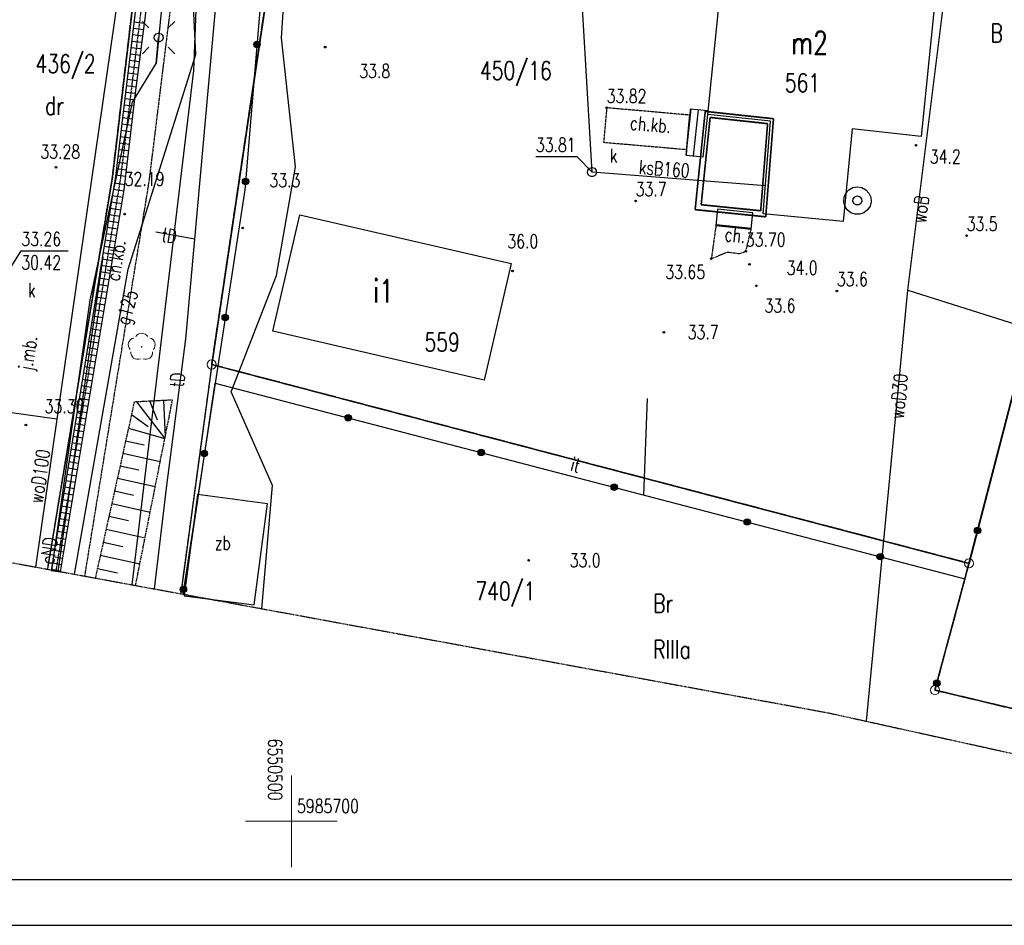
# Model space of a CAD drawing. Header units: inches. Extents: x 6268 to 12323, y 5221 to 42059.
# Tile 2 of 98: x 7020 to 8095, y 5242 to 6230. Entities that reach past the tile are written whole.
import ezdxf
from ezdxf.enums import TextEntityAlignment as Align

# ---------------------------------------------------------------- set-up
doc = ezdxf.new("R2010")
doc.units = ezdxf.units.IN
doc.header["$MEASUREMENT"] = 0
for name, pattern in [('1', [0]), ('2', [1.5, 1, -0.5]), ('423', [2, 1.5, -0.5]), ('424', [1.5, 1, -0.5]), ('9', [1.75, 1.25, -0.5]), ('901', [0])]:
    doc.linetypes.add(name, pattern=pattern)
for name, color, linetype in [('000_Inne__niezydentyfikowane_', 7, 'Continuous'), ('202-punkt_graniczny', 7, 'Continuous'), ('209-oznaczenie_konturu_klasyfik', 7, 'Continuous'), ('210-oznaczenie_konturu_uzytku_g', 7, 'Continuous'), ('211-numer_dzialki_ewidencyjnej', 7, 'Continuous'), ('218-kontur_uzytku_gruntowego', 7, 'Continuous'), ('219-dzialka_ewidencyjna', 7, 'Continuous'), ('312-budynek_ewidencyjny', 7, 'Continuous'), ('312-oznaczenie_budynku_ewidency', 7, 'Continuous'), ('352-schody', 7, 'Continuous'), ('chodnik', 7, 'Continuous'), ('chodnik-Atr17', 7, 'Continuous'), ('CP_LINENORM', 253, 'Continuous'), ('drzewo_lisciaste', 7, 'Continuous'), ('inny_obiekt_zagospodarowania_te', 7, 'Continuous'), ('jezdnia', 7, 'Continuous'), ('jezdnia-Atr17', 7, 'Continuous'), ('kraweznik', 7, 'Continuous'), ('latarnia', 7, 'Continuous'), ('odwodnienie_liniowe', 7, 'Continuous'), ('ogrodzenie_trwale', 7, 'Continuous'), ('pikieta_naturalna', 7, 'Continuous'), ('pikieta_naturalna-Atr2', 7, 'Continuous'), ('pikieta_sztuczna', 7, 'Continuous'), ('pikieta_sztuczna-Atr2', 7, 'Continuous'), ('przewod_elektroenergetyczny_pod', 7, 'Continuous'), ('przewod_gazowy', 7, 'Continuous'), ('przewod_gazowy-Atr1', 7, 'Continuous'), ('przewod_kanalizacyjny', 7, 'Continuous'), ('przewod_kanalizacyjny-Atr1', 7, 'Continuous'), ('przewod_telekomunikacyjny_podzi', 7, 'Continuous'), ('przewod_wodociagowy', 7, 'Continuous'), ('przewod_wodociagowy-Atr1', 7, 'Continuous'), ('rzedna-Atr2', 7, 'Continuous'), ('rzedna-Atr3', 7, 'Continuous'), ('skarpa_nieumocniona', 7, 'Continuous'), ('studnia_zwykla', 7, 'Continuous'), ('taras', 7, 'Continuous'), ('wlaz_do_komory_lub_kanalu_-_okr', 7, 'Continuous'), ('Zakres', 7, 'Continuous'), ('zbiornik_lub_silos', 7, 'Continuous'), ('zbiornik_lub_silos-Atr17', 7, 'Continuous')]:
    doc.layers.add(name, color=color, linetype=linetype)
doc.layers.add('opisy', color=7, linetype='Continuous', lineweight=20)
doc.styles.add('STYL_ARIAL', font='simplex', dxfattribs={"width": 0.75, "oblique": 0.1})

# ---------------------------------------------------------------- blocks, each defined once
blk = doc.blocks.new('202')
at = {"color": 0, "linetype": 'Continuous', "lineweight": 0}
blk.add_circle((0, 0), 0.25, dxfattribs=at)
blk = doc.blocks.new('US22')
at = {"color": 7}
blk.add_polyline3d([(0, 0.25, 0), (0.1352, 0.2103, 0), (0.2274, 0.1039, 0), (0.2475, -0.0356, 0), (0.1889, -0.1637, 0), (0.0704, -0.2399, 0), (-0.0704, -0.2399, 0), (-0.1889, -0.1637, 0), (-0.2475, -0.0356, 0), (-0.2274, 0.1039, 0), (-0.1352, 0.2103, 0), (0, 0.25, 0)], dxfattribs=at)
blk = doc.blocks.new('SM01')
at = {"color": 7}
for points in [[(-0.53, 0.531, 0), (-0.883, 0.884, 0)], [(0.531, 0.531, 0), (0.884, 0.884, 0)], [(0, 0.25, 0), (0.1352, 0.2103, 0), (0.2274, 0.1039, 0), (0.2475, -0.0356, 0), (0.1889, -0.1637, 0), (0.0704, -0.2399, 0), (-0.0704, -0.2399, 0), (-0.1889, -0.1637, 0), (-0.2475, -0.0356, 0), (-0.2274, 0.1039, 0), (-0.1352, 0.2103, 0), (0, 0.25, 0)], [(-0.53, -0.53, 0), (-0.883, -0.883, 0)], [(0.531, -0.53, 0), (0.884, -0.883, 0)]]:
    blk.add_polyline3d(points, dxfattribs=at)
blk = doc.blocks.new('US13')
at = {"color": 7}
for points in [[(0, 0.75, 0), (0.2435, 0.7094, 0), (0.4607, 0.5919, 0), (0.6279, 0.4102, 0), (0.7271, 0.1841, 0), (0.7474, -0.0619, 0), (0.6868, -0.3013, 0), (0.5518, -0.508, 0), (0.357, -0.6596, 0), (0.1234, -0.7398, 0), (-0.1234, -0.7398, 0), (-0.357, -0.6596, 0), (-0.5518, -0.508, 0), (-0.6868, -0.3013, 0), (-0.7474, -0.0619, 0), (-0.7271, 0.1841, 0), (-0.6279, 0.4102, 0), (-0.4607, 0.5919, 0), (-0.2435, 0.7094, 0), (0, 0.75, 0)], [(0, 0.25, 0), (0.1352, 0.2103, 0), (0.2274, 0.1039, 0), (0.2475, -0.0356, 0), (0.1889, -0.1637, 0), (0.0704, -0.2399, 0), (-0.0704, -0.2399, 0), (-0.1889, -0.1637, 0), (-0.2475, -0.0356, 0), (-0.2274, 0.1039, 0), (-0.1352, 0.2103, 0), (0, 0.25, 0)]]:
    blk.add_polyline3d(points, dxfattribs=at)
blk = doc.blocks.new('PW01')
at = {"color": 7}
blk.add_polyline3d([(0.045, 0, 0), (0.0318, -0.0318, 0), (0, -0.045, 0), (-0.0318, -0.0318, 0), (-0.045, 0, 0), (-0.0318, 0.0318, 0), (0, 0.045, 0), (0.0318, 0.0318, 0), (0.045, 0, 0)], dxfattribs=at)
blk = doc.blocks.new('922')
at = {"linetype": 'Continuous', "lineweight": 0}
h = blk.add_hatch(color=0, dxfattribs=at)
edge = h.paths.add_edge_path()
edge.add_arc((0, 0), 0.045, 0, 360)
at = {"color": 0, "linetype": 'Continuous', "lineweight": 0}
for centre, start, end in [((0, 0.375), 30.147, 149.853), ((-0.357, 0.116), 102.147, 221.853), ((0.357, 0.116), 318.147, 77.853), ((-0.22, -0.303), 174.147, 293.853), ((0.22, -0.303), 246.147, 5.853)]:
    blk.add_arc(centre, 0.375, start, end, dxfattribs=at)

msp = doc.modelspace()

# ---------------------------------------------------------------- linework, layer by layer
at = {"linetype": 'Continuous'}
msp.add_line((6468.073, 5291.604), (12118.073, 5291.604), dxfattribs=at)
at = {"layer": '000_Inne__niezydentyfikowane_', "color": 7}
for points in [[(7162.219, 5813.182, 0), (7170.419, 5792.982, 0)], [(7177.019, 5813.982, 0), (7179.019, 5774.782, 0)], [(7147.619, 5812.582, 0), (7178.619, 5772.782, 0)], [(7142.219, 5798.982, 0), (7160.419, 5785.782, 0)], [(7139.019, 5783.982, 0), (7178.619, 5772.782, 0)], [(7135.819, 5770.182, 0), (7156.219, 5765.782, 0)], [(7132.819, 5756.582, 0), (7173.619, 5747.582, 0)], [(7129.819, 5742.982, 0), (7150.419, 5738.382, 0)], [(7126.819, 5729.382, 0), (7168.219, 5720.182, 0)], [(7123.819, 5715.582, 0), (7144.619, 5710.982, 0)], [(7120.819, 5701.782, 0), (7162.619, 5692.382, 0)], [(7117.619, 5687.782, 0), (7138.819, 5683.182, 0)], [(7114.619, 5673.782, 0), (7157.019, 5664.382, 0)], [(7111.419, 5659.582, 0), (7132.819, 5654.982, 0)], [(7108.219, 5645.382, 0), (7151.419, 5635.782, 0)], [(7105.019, 5630.982, 0), (7126.819, 5626.182, 0)]]:
    msp.add_polyline3d(points, dxfattribs=at)
at = {"layer": '218-kontur_uzytku_gruntowego', "color": 3, "linetype": '2'}
for points in [[(8245.219, 6364.382, 0), (8056.219, 5636.382, 0)], [(8056.219, 5636.382, 0), (8245.219, 6364.382, 0)], [(7291.219, 6265.982, 0), (7229.819, 5853.382, 0)], [(7229.819, 5853.382, 0), (7291.219, 6265.982, 0)], [(7229.819, 5853.382, 0), (7195.911, 5603.294, 0)], [(7943.819, 5665.982, 0), (7229.819, 5853.382, 0)], [(7229.819, 5853.382, 0), (7943.819, 5665.982, 0)], [(8056.219, 5636.382, 0), (7943.819, 5665.982, 0)], [(7943.819, 5665.982, 0), (8056.219, 5636.382, 0)], [(8056.219, 5636.382, 0), (8019.019, 5498.182, 0)], [(8019.019, 5498.182, 0), (8056.219, 5636.382, 0)], [(8019.019, 5498.182, 0), (8215.419, 5451.382, 0)], [(8215.419, 5451.382, 0), (8019.019, 5498.182, 0)]]:
    msp.add_polyline3d(points, dxfattribs=at)
at = {"layer": '219-dzialka_ewidencyjna', "color": 7}
for points in [[(8245.219, 6364.382, 0), (8056.219, 5636.382, 0)], [(7291.219, 6265.982, 0), (7229.819, 5853.382, 0)], [(7229.819, 5853.382, 0), (7195.941, 5603.288, 0)], [(7229.819, 5853.382, 0), (8056.219, 5636.382, 0)], [(8019.019, 5498.182, 0), (8056.219, 5636.382, 0)], [(8215.419, 5451.382, 0), (8019.019, 5498.182, 0)]]:
    msp.add_polyline3d(points, dxfattribs=at)
at = {"layer": '312-budynek_ewidencyjny', "color": 7}
for points in [[(7771.019, 6126.182, 0), (7790.419, 6315.582, 0)], [(8023.419, 6292.782, 0), (8004.019, 6101.982, 0)], [(7839.619, 6118.782, 0), (7771.019, 6126.182, 0)], [(7831.619, 6017.782, 0), (7839.619, 6118.782, 0)], [(7928.819, 6110.582, 0), (7918.819, 6009.182, 0)], [(8004.019, 6101.982, 0), (7928.819, 6110.582, 0)], [(7918.819, 6009.182, 0), (7831.619, 6017.782, 0)], [(7296.619, 5889.582, 0), (7325.819, 6016.582, 0)], [(7325.819, 6016.582, 0), (7556.419, 5963.382, 0)], [(7556.419, 5963.382, 0), (7527.219, 5836.382, 0)], [(7527.219, 5836.382, 0), (7296.619, 5889.582, 0)]]:
    msp.add_polyline3d(points, dxfattribs=at)
at = {"layer": '352-schody', "color": 7}
for points in [[(7747.619, 6081.782, 0), (7752.819, 6131.982, 0)], [(7747.619, 6081.782, 0), (7752.819, 6131.982, 0)], [(7751.419, 6125.382, 0), (7748.019, 6087.982, 0)], [(7751.419, 6125.382, 0), (7748.019, 6087.982, 0)], [(7751.819, 6131.982, 0), (7751.419, 6125.382, 0)], [(7751.819, 6131.982, 0), (7751.419, 6125.382, 0)], [(7771.419, 6130.182, 0), (7751.819, 6131.982, 0)], [(7771.419, 6130.182, 0), (7751.819, 6131.982, 0)], [(7755.419, 6080.982, 0), (7760.819, 6131.182, 0)], [(7755.419, 6080.982, 0), (7760.819, 6131.182, 0)], [(7763.419, 6079.982, 0), (7768.819, 6130.382, 0)], [(7763.419, 6079.982, 0), (7768.819, 6130.382, 0)], [(7766.219, 6079.782, 0), (7771.019, 6126.182, 0)], [(7766.219, 6079.782, 0), (7771.019, 6126.182, 0)], [(7748.019, 6087.982, 0), (7747.419, 6081.782, 0)], [(7748.019, 6087.982, 0), (7747.419, 6081.782, 0)], [(7747.419, 6081.782, 0), (7766.219, 6079.782, 0)], [(7747.419, 6081.782, 0), (7766.219, 6079.782, 0)], [(7818.619, 6000.982, 0), (7820.419, 6018.982, 0), (7781.819, 6022.782, 0), (7780.019, 6004.982, 0), (7818.619, 6000.982, 0)], [(7818.619, 6000.982, 0), (7820.419, 6018.982, 0), (7781.819, 6022.782, 0), (7780.019, 6004.982, 0), (7818.619, 6000.982, 0)], [(7780.119, 6006.062, 0), (7818.719, 6001.922, 0)]]:
    msp.add_polyline3d(points, dxfattribs=at)
at = {"layer": 'chodnik', "color": 7, "linetype": '423'}
for points in [[(7165.019, 6535.382, 0), (7156.019, 6268.782, 0), (7130.219, 6056.582, 0), (7059.691, 5628.334, 0)], [(7153.903, 6005.884, 0), (7161.619, 6053.182, 0), (7187.619, 6263.782, 0), (7194.619, 6536.582, 0), (7165.019, 6535.382, 0)], [(7748.019, 6087.982, 0), (7751.419, 6125.382, 0), (7660.819, 6133.382, 0), (7657.419, 6095.782, 0), (7748.019, 6087.982, 0)], [(7091.357, 5622.514, 0), (7153.903, 6005.884, 0)], [(7818.619, 6000.982, 0), (7780.019, 6004.982, 0), (7775.019, 5968.982, 0), (7792.819, 5975.982, 0), (7805.819, 5974.382, 0), (7812.619, 5976.782, 0), (7818.619, 6000.982, 0)]]:
    msp.add_polyline3d(points, dxfattribs=at)
at = {"layer": 'CP_LINENORM', "linetype": 'Continuous'}
msp.add_line((6268.073, 5241.604), (12168.073, 5241.604), dxfattribs=at)
at = {"layer": 'inny_obiekt_zagospodarowania_te', "color": 7, "linetype": '1'}
msp.add_polyline3d([(7199.383, 5602.656, 0), (7233.619, 5833.182, 0), (8051.619, 5619.582, 0), (8245.219, 6364.382, 0)], dxfattribs=at)
at = {"layer": 'jezdnia', "color": 7, "linetype": '424'}
for points in [[(7121.419, 6057.982, 0), (7146.219, 6267.982, 0)], [(7050.749, 5629.978, 0), (7121.419, 6057.982, 0)]]:
    msp.add_polyline3d(points, dxfattribs=at)
at = {"layer": 'kraweznik', "color": 7}
msp.add_polyline3d([(7153.219, 6533.182, 0), (7146.219, 6267.982, 0), (7121.419, 6057.982, 0), (7050.749, 5629.978, 0)], dxfattribs=at)
at = {"layer": 'latarnia', "color": 7}
msp.add_polyline3d([(7174.619, 6238.182, 0), (7169.019, 6181.782, 0)], dxfattribs=at)
at = {"layer": 'odwodnienie_liniowe', "color": 7}
for points in [[(7158.337, 6535.008, 0), (7149.833, 6268.79, 0), (7124.689, 6058.402, 0), (7054.437, 5628.756, 0), (7064.791, 5627.276, 0), (7134.303, 6043.76, 0), (7146.135, 6146.402, 0), (7161.665, 6265.314, 0), (7169.059, 6535.304, 0), (7158.337, 6535.008, 0)], [(7144.849, 6227.086, 0), (7156.491, 6225.696, 0)], [(7143.187, 6213.186, 0), (7154.677, 6211.812, 0)], [(7144.019, 6220.136, 0), (7155.585, 6218.754, 0)], [(7142.357, 6206.236, 0), (7153.771, 6204.872, 0)], [(7140.695, 6192.334, 0), (7151.959, 6190.988, 0)], [(7141.527, 6199.284, 0), (7152.865, 6197.93, 0)], [(7139.035, 6178.432, 0), (7150.145, 6177.106, 0)], [(7139.865, 6185.384, 0), (7151.051, 6184.046, 0)], [(7138.203, 6171.482, 0), (7149.239, 6170.164, 0)], [(7136.543, 6157.582, 0), (7147.425, 6156.28, 0)], [(7137.373, 6164.532, 0), (7148.333, 6163.222, 0)], [(7135.713, 6150.63, 0), (7146.519, 6149.34, 0)], [(7134.051, 6136.73, 0), (7144.871, 6135.436, 0)], [(7134.881, 6143.68, 0), (7145.673, 6142.39, 0)], [(7133.221, 6129.78, 0), (7144.069, 6128.482, 0)], [(7131.559, 6115.878, 0), (7142.467, 6114.574, 0)], [(7132.389, 6122.828, 0), (7143.269, 6121.528, 0)], [(7130.729, 6108.928, 0), (7141.665, 6107.62, 0)], [(7129.067, 6095.026, 0), (7140.061, 6093.712, 0)], [(7129.897, 6101.978, 0), (7140.863, 6100.666, 0)], [(7128.237, 6088.076, 0), (7139.261, 6086.758, 0)], [(7126.575, 6074.174, 0), (7137.657, 6072.85, 0)], [(7127.405, 6081.126, 0), (7138.459, 6079.804, 0)], [(7124.913, 6060.274, 0), (7136.053, 6058.942, 0)], [(7125.745, 6067.224, 0), (7136.855, 6065.896, 0)], [(7123.561, 6051.496, 0), (7134.979, 6049.628, 0)], [(7122.431, 6044.586, 0), (7134.123, 6042.676, 0)], [(7120.171, 6030.77, 0), (7131.817, 6028.866, 0)], [(7121.301, 6037.678, 0), (7132.969, 6035.77, 0)], [(7119.043, 6023.862, 0), (7130.665, 6021.962, 0)], [(7116.783, 6010.046, 0), (7128.361, 6008.152, 0)], [(7117.913, 6016.954, 0), (7129.513, 6015.058, 0)], [(7114.523, 5996.23, 0), (7126.055, 5994.344, 0)], [(7115.653, 6003.138, 0), (7127.207, 6001.248, 0)], [(7113.395, 5989.32, 0), (7124.903, 5987.438, 0)], [(7111.135, 5975.504, 0), (7122.599, 5973.63, 0)], [(7112.265, 5982.412, 0), (7123.751, 5980.534, 0)], [(7062.163, 5627.502, 0), (7111.211, 5970.848, 0)], [(7110.005, 5968.596, 0), (7121.447, 5966.726, 0)], [(7107.747, 5954.78, 0), (7119.141, 5952.916, 0)], [(7108.877, 5961.688, 0), (7120.293, 5959.82, 0)], [(7106.617, 5947.872, 0), (7117.989, 5946.012, 0)], [(7104.357, 5934.054, 0), (7115.685, 5932.202, 0)], [(7105.487, 5940.962, 0), (7116.837, 5939.108, 0)], [(7103.229, 5927.146, 0), (7114.531, 5925.298, 0)], [(7100.969, 5913.33, 0), (7112.227, 5911.49, 0)], [(7102.099, 5920.238, 0), (7113.379, 5918.394, 0)], [(7098.709, 5899.514, 0), (7109.923, 5897.68, 0)], [(7099.839, 5906.422, 0), (7111.075, 5904.584, 0)], [(7097.581, 5892.606, 0), (7108.769, 5890.776, 0)], [(7095.321, 5878.788, 0), (7106.465, 5876.966, 0)], [(7096.451, 5885.696, 0), (7107.617, 5883.872, 0)], [(7094.191, 5871.88, 0), (7105.313, 5870.062, 0)], [(7091.933, 5858.064, 0), (7103.007, 5856.252, 0)], [(7093.061, 5864.972, 0), (7104.161, 5863.158, 0)], [(7090.803, 5851.156, 0), (7101.855, 5849.348, 0)], [(7088.543, 5837.34, 0), (7099.551, 5835.54, 0)], [(7089.673, 5844.248, 0), (7100.703, 5842.444, 0)], [(7087.415, 5830.43, 0), (7098.399, 5828.634, 0)], [(7085.155, 5816.614, 0), (7096.093, 5814.826, 0)], [(7086.285, 5823.522, 0), (7097.245, 5821.73, 0)], [(7082.895, 5802.798, 0), (7093.789, 5801.016, 0)], [(7084.025, 5809.706, 0), (7094.941, 5807.922, 0)], [(7081.767, 5795.89, 0), (7092.637, 5794.112, 0)], [(7079.507, 5782.074, 0), (7090.331, 5780.304, 0)], [(7080.637, 5788.982, 0), (7091.483, 5787.208, 0)], [(7078.377, 5775.164, 0), (7089.179, 5773.398, 0)], [(7076.119, 5761.348, 0), (7086.875, 5759.59, 0)], [(7077.247, 5768.256, 0), (7088.027, 5766.494, 0)], [(7074.989, 5754.44, 0), (7085.721, 5752.684, 0)], [(7072.729, 5740.624, 0), (7083.417, 5738.876, 0)], [(7073.859, 5747.532, 0), (7084.569, 5745.78, 0)], [(7071.599, 5733.716, 0), (7082.265, 5731.972, 0)], [(7069.341, 5719.898, 0), (7079.959, 5718.162, 0)], [(7070.471, 5726.806, 0), (7081.113, 5725.066, 0)], [(7067.081, 5706.082, 0), (7077.655, 5704.354, 0)], [(7068.211, 5712.99, 0), (7078.807, 5711.258, 0)], [(7065.953, 5699.174, 0), (7076.503, 5697.448, 0)], [(7063.693, 5685.358, 0), (7074.199, 5683.64, 0)], [(7064.823, 5692.266, 0), (7075.351, 5690.544, 0)], [(7062.563, 5678.45, 0), (7073.045, 5676.736, 0)], [(7060.305, 5664.632, 0), (7070.741, 5662.926, 0)], [(7061.433, 5671.54, 0), (7071.893, 5669.83, 0)], [(7059.175, 5657.724, 0), (7069.589, 5656.022, 0)], [(7056.915, 5643.908, 0), (7067.283, 5642.212, 0)], [(7058.045, 5650.816, 0), (7068.437, 5649.118, 0)], [(7055.785, 5637, 0), (7066.131, 5635.308, 0)], [(7054.657, 5630.092, 0), (7064.979, 5628.404, 0)]]:
    msp.add_polyline3d(points, dxfattribs=at)
at = {"layer": 'ogrodzenie_trwale', "color": 7, "linetype": '901'}
for points in [[(7304.219, 6501.382, 0), (7266.019, 6043.982, 0), (7198.143, 5602.884, 0)], [(7233.619, 5833.182, 0), (8051.619, 5619.582, 0), (8056.219, 5636.382, 0), (8244.619, 6364.582, 0), (8244.819, 6374.582, 0)], [(7701.419, 5710.982, 0), (7705.219, 5816.182, 0)], [(8731.219, 5386.982, 0), (8663.419, 5344.982, 0), (8215.419, 5451.382, 0), (8019.019, 5498.182, 0), (8051.619, 5619.582, 0)]]:
    msp.add_polyline3d(points, dxfattribs=at)
at = {"layer": 'ogrodzenie_trwale', "color": 7}
for centre, radius in [((7279.251, 6202.422), 3.5), ((7279.251, 6202.422), 3.15), ((7279.251, 6202.422), 2.8), ((7279.251, 6202.422), 2.45), ((7279.251, 6202.422), 2.1), ((7279.251, 6202.422), 1.75), ((7279.251, 6202.422), 1.4), ((7279.251, 6202.422), 1.05), ((7279.251, 6202.422), 0.7), ((7266.767, 6052.944), 3.5), ((7266.767, 6052.944), 3.15), ((7266.767, 6052.944), 2.8), ((7266.767, 6052.944), 2.45), ((7266.767, 6052.944), 2.1), ((7266.767, 6052.944), 1.75), ((7266.767, 6052.944), 1.4), ((7266.767, 6052.944), 1.05), ((7266.767, 6052.944), 0.7), ((7244.573, 5904.614), 3.5), ((7244.573, 5904.614), 3.15), ((7244.573, 5904.614), 2.8), ((7244.573, 5904.614), 2.45), ((7244.573, 5904.614), 2.1), ((7244.573, 5904.614), 1.75), ((7244.573, 5904.614), 1.4), ((7244.573, 5904.614), 1.05), ((7244.573, 5904.614), 0.7), ((7378.753, 5795.284), 3.5), ((7378.753, 5795.284), 3.15), ((7378.753, 5795.284), 2.8), ((7378.753, 5795.284), 2.45), ((7378.753, 5795.284), 2.1), ((7378.753, 5795.284), 1.75), ((7378.753, 5795.284), 1.4), ((7378.753, 5795.284), 1.05), ((7378.753, 5795.284), 0.7), ((7221.759, 5756.36), 3.5), ((7221.759, 5756.36), 3.15), ((7221.759, 5756.36), 2.8), ((7523.887, 5757.386), 3.5), ((7523.887, 5757.386), 3.15), ((7523.887, 5757.386), 2.8), ((7523.887, 5757.386), 2.45), ((7523.887, 5757.386), 2.1), ((7523.887, 5757.386), 1.75), ((7221.759, 5756.36), 2.45), ((7221.759, 5756.36), 2.1), ((7221.759, 5756.36), 1.75), ((7221.759, 5756.36), 1.4), ((7221.759, 5756.36), 1.05), ((7221.759, 5756.36), 0.7), ((7523.887, 5757.386), 1.4), ((7523.887, 5757.386), 1.05), ((7523.887, 5757.386), 0.7), ((7669.019, 5719.488), 3.5), ((7669.019, 5719.488), 3.15), ((7669.019, 5719.488), 2.8), ((7669.019, 5719.488), 2.45), ((7669.019, 5719.488), 2.1), ((7669.019, 5719.488), 1.75), ((7669.019, 5719.488), 1.4), ((7669.019, 5719.488), 1.05), ((7669.019, 5719.488), 0.7), ((7814.153, 5681.59), 3.5), ((7814.153, 5681.59), 3.15), ((7814.153, 5681.59), 2.8), ((7814.153, 5681.59), 2.45), ((7814.153, 5681.59), 2.1), ((7814.153, 5681.59), 1.75), ((7814.153, 5681.59), 1.4), ((7814.153, 5681.59), 1.05), ((7814.153, 5681.59), 0.7), ((8065.525, 5672.352), 3.5), ((8065.525, 5672.352), 3.15), ((8065.525, 5672.352), 2.8), ((8065.525, 5672.352), 2.45), ((8065.525, 5672.352), 2.1), ((8065.525, 5672.352), 1.75), ((8065.525, 5672.352), 1.4), ((8065.525, 5672.352), 1.05), ((8065.525, 5672.352), 0.7), ((7959.287, 5643.692), 3.5), ((7959.287, 5643.692), 3.15), ((7959.287, 5643.692), 2.8), ((7959.287, 5643.692), 2.45), ((7959.287, 5643.692), 2.1), ((7959.287, 5643.692), 1.75), ((7959.287, 5643.692), 1.4), ((7959.287, 5643.692), 1.05), ((7959.287, 5643.692), 0.7), ((7198.947, 5608.104), 3.5), ((7198.947, 5608.104), 3.15), ((7198.947, 5608.104), 2.8), ((7198.947, 5608.104), 2.45), ((7198.947, 5608.104), 2.1), ((7198.947, 5608.104), 1.75), ((7198.947, 5608.104), 1.4), ((7198.947, 5608.104), 1.05), ((7198.947, 5608.104), 0.7), ((8021.063, 5505.796), 3.5), ((8021.063, 5505.796), 3.15), ((8021.063, 5505.796), 2.8), ((8021.063, 5505.796), 2.45), ((8021.063, 5505.796), 2.1), ((8021.063, 5505.796), 1.75), ((8021.063, 5505.796), 1.4), ((8021.063, 5505.796), 1.05), ((8021.063, 5505.796), 0.7)]:
    msp.add_circle(centre, radius, dxfattribs=at)
at = {"layer": 'opisy', "color": 7}
for points in [[(7316.819, 5305.182, 0), (7316.819, 5405.182, 0)], [(7266.819, 5355.182, 0), (7366.819, 5355.182, 0)]]:
    msp.add_polyline3d(points, dxfattribs=at)
at = {"layer": 'przewod_elektroenergetyczny_pod', "color": 1}
msp.add_polyline3d([(7055.453, 5629.114, 0), (7097.219, 5923.382, 0), (7143.419, 6139.382, 0), (7169.019, 6181.782, 0), (7171.819, 6209.982, 0)], dxfattribs=at)
at = {"layer": 'przewod_gazowy', "color": 40}
for points in [[(7153.903, 6005.884, 0), (7212.419, 6191.582, 0), (7196.819, 6512.982, 0)], [(7079.919, 5624.616, 0), (7138.619, 5957.382, 0), (7153.903, 6005.884, 0)]]:
    msp.add_polyline3d(points, dxfattribs=at)
at = {"layer": 'przewod_kanalizacyjny', "color": 34}
for points in [[(7143.001, 5613.02, 0), (7181.219, 5931.382, 0), (7210.419, 6173.982, 0), (7223.019, 6504.582, 0), (7217.819, 6664.182, 0), (7187.419, 6827.382, 0), (7115.419, 6843.382, 0)], [(7834.019, 6048.382, 0), (7644.819, 6063.182, 0), (7617.819, 6525.982, 0)]]:
    msp.add_polyline3d(points, dxfattribs=at)
at = {"layer": 'przewod_telekomunikacyjny_podzi', "color": 30}
for points in [[(7167.261, 5608.56, 0), (7180.819, 5721.382, 0), (7201.419, 5881.382, 0), (7211.219, 5990.182, 0), (7235.419, 6257.382, 0)], [(7284.589, 5586.992, 0), (7296.019, 5721.382, 0), (7251.019, 5823.582, 0), (7300.419, 5950.582, 0), (7321.219, 6068.982, 0), (7305.819, 6209.782, 0), (7308.619, 6248.782, 0), (7235.419, 6257.382, 0)], [(7211.219, 5990.182, 0), (7168.819, 5997.782, 0)]]:
    msp.add_polyline3d(points, dxfattribs=at)
at = {"layer": 'przewod_wodociagowy', "color": 5}
for points in [[(7144.419, 6372.182, 0), (7060.819, 5793.782, 0), (7037.661, 5632.384, 0)], [(7989.419, 5934.382, 0), (8034.619, 6295.582, 0)], [(7944.249, 5464.2, 0), (7989.419, 5934.382, 0)], [(7989.419, 5934.382, 0), (8101.019, 5899.182, 0), (8390.219, 5832.582, 0)], [(7060.819, 5793.782, 0), (6742.819, 5837.982, 0)]]:
    msp.add_polyline3d(points, dxfattribs=at)
at = {"layer": 'rzedna-Atr2', "color": 7}
for points in [[(7644.819, 6063.182, 0), (7628.419, 6079.982, 0), (7583.519, 6079.982, 0)], [(7002.419, 5946.582, 0), (7022.019, 5977.182, 0), (7073.299, 5977.182, 0)]]:
    msp.add_polyline3d(points, dxfattribs=at)
at = {"layer": 'skarpa_nieumocniona', "color": 7, "linetype": '9'}
msp.add_polyline3d([(7146.705, 5612.34, 0), (7187.019, 5814.582, 0), (7145.219, 5812.382, 0), (7102.763, 5620.416, 0)], dxfattribs=at)
msp.add_polyline3d([(7146.705, 5612.34, 0), (7187.019, 5814.582, 0), (7145.219, 5812.382, 0), (7102.763, 5620.416, 0)], dxfattribs=at)
at = {"layer": 'taras', "color": 7, "const_width": 1.8}
for points in [[(7757.327, 6022.3), (7768.343, 6129.488)], [(7768.343, 6129.488), (7842.839, 6121.452)], [(7763.911, 6027.664), (7773.695, 6122.876)], [(7773.695, 6122.876), (7836.399, 6116.112)], [(7836.399, 6116.112), (7828.871, 6021.076)], [(7842.839, 6121.452), (7834.367, 6014.488)], [(7828.871, 6021.076), (7763.911, 6027.664)], [(7834.367, 6014.488), (7757.327, 6022.3)]]:
    msp.add_lwpolyline(points, dxfattribs=at)
at = {"layer": 'Zakres', "color": 5, "linetype": '2'}
msp.add_polyline3d([(6946.595, 5649.124, 0), (7037.661, 5632.384, 0), (7050.749, 5629.978, 0), (7050.749, 5629.978, 0), (7055.291, 5629.144, 0), (7055.453, 5629.114, 0), (7059.691, 5628.334, 0), (7079.919, 5624.616, 0), (7091.357, 5622.514, 0), (7102.763, 5620.416, 0), (7102.763, 5620.416, 0), (7143.001, 5613.02, 0), (7146.705, 5612.34, 0), (7167.261, 5608.56, 0), (7195.941, 5603.288, 0), (7195.911, 5603.294, 0), (7195.911, 5603.294, 0), (7198.143, 5602.884, 0), (7199.383, 5602.656, 0), (7284.589, 5586.992, 0), (7902.619, 5473.382, 0), (7944.249, 5464.2, 0), (8113.355, 5426.908, 0)], dxfattribs=at)
at = {"layer": 'zbiornik_lub_silos', "color": 7}
msp.add_polyline3d([(7214.419, 5711.382, 0), (7199.819, 5601.182, 0), (7276.019, 5591.182, 0), (7290.619, 5701.382, 0), (7214.419, 5711.382, 0)], dxfattribs=at)

# ---------------------------------------------------------------- block references
at = {"layer": '202-punkt_graniczny', "color": 7, "xscale": 20, "yscale": 20, "zscale": 20}
for p in [(7229.819, 5853.382), (8056.219, 5636.382), (8019.019, 5498.182)]:
    msp.add_blockref('202', p, dxfattribs=at)
at = {"layer": 'drzewo_lisciaste', "color": 3, "xscale": 20, "yscale": 20, "zscale": 20}
msp.add_blockref('922', (7153.419, 5872.582), dxfattribs=at)
at = {"layer": 'latarnia', "color": 7, "xscale": 20, "yscale": 20, "zscale": 20}
msp.add_blockref('SM01', (7171.819, 6209.982), dxfattribs=at)
at = {"layer": 'pikieta_naturalna', "color": 7, "xscale": 20, "yscale": 20, "zscale": 20}
for p in [(7353.619, 6199.582), (7998.419, 6092.582), (7692.419, 6031.782), (7263.619, 6002.182), (8053.619, 5993.982), (7816.619, 5962.582), (7558.019, 5955.382), (7824.019, 5939.182), (7912.019, 5933.582), (7723.219, 5888.382), (7575.619, 5639.782)]:
    msp.add_blockref('PW01', p, dxfattribs=at)
at = {"layer": 'pikieta_sztuczna', "color": 7, "xscale": 20, "yscale": 20, "zscale": 20}
for p in [(7660.819, 6133.382), (7812.619, 5976.782), (7775.019, 5968.982)]:
    msp.add_blockref('PW01', p, dxfattribs=at)
at = {"layer": 'pikieta_sztuczna', "color": 7, "xscale": 20, "yscale": 20, "zscale": 20, "rotation": 180.0004199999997}
for p in [(7059.819, 6068.582), (7134.819, 6017.382), (7027.019, 5787.382)]:
    msp.add_blockref('PW01', p, dxfattribs=at)
at = {"layer": 'studnia_zwykla', "color": 5, "xscale": 20, "yscale": 20, "zscale": 20}
msp.add_blockref('US13', (7934.419, 6032.182), dxfattribs=at)
at = {"layer": 'wlaz_do_komory_lub_kanalu_-_okr', "color": 7, "xscale": 20, "yscale": 20, "zscale": 20}
msp.add_blockref('US22', (7644.819, 6063.182), dxfattribs=at)

# ---------------------------------------------------------------- texts
at = {"layer": '209-oznaczenie_konturu_klasyfik', "color": 3, "style": 'STYL_ARIAL', "width": 0.75}
msp.add_text('RIIIa', height=20, dxfattribs=at).set_placement((7711.419, 5552.582), align=Align.TOP_LEFT)
at = {"layer": '210-oznaczenie_konturu_uzytku_g', "color": 3, "style": 'STYL_ARIAL', "width": 0.75}
for s, p in [('B', (8079.637, 6198.9)), ('dr', (7047.977, 6119.564)), ('Br', (7711.419, 5576.694))]:
    msp.add_text(s, height=20, dxfattribs=at).set_placement(p, align=Align.BOTTOM_LEFT)
at = {"layer": '211-numer_dzialki_ewidencyjnej', "color": 7, "style": 'STYL_ARIAL', "width": 0.75}
for s, p in [('436/2', (7037.561, 6191.48)), ('450/16', (7522.477, 6184.018)), ('740/1', (7517.529, 5616.206))]:
    msp.add_text(s, height=20, dxfattribs=at).set_placement(p, align=Align.TOP_LEFT)
at = {"layer": '312-oznaczenie_budynku_ewidency', "color": 7, "style": 'STYL_ARIAL', "width": 0.75}
for s, height, p in [('m2', 25, (7862.019, 6216.732)), ('561', 20, (7855.219, 6170.582)), ('559', 20, (7462.019, 5887.782))]:
    msp.add_text(s, height=height, dxfattribs=at).set_placement(p, align=Align.TOP_LEFT)
msp.add_text('i1', height=25, dxfattribs=at).set_placement((7417.219, 5933.498), align=Align.MIDDLE_CENTER)
at = {"layer": 'chodnik-Atr17', "color": 7, "style": 'STYL_ARIAL', "width": 0.75}
for s, rotation, p in [('ch.kb.', 355.079, (7685.291, 6105.212)), ('ch.', 354.083, (7788.505, 5983.61)), ('ch.kb.', 80.734, (7133.397, 5942.916))]:
    msp.add_text(s, height=15, rotation=rotation, dxfattribs=at).set_placement(p, align=Align.BOTTOM_LEFT)
at = {"layer": 'inny_obiekt_zagospodarowania_te', "color": 7, "style": 'STYL_ARIAL', "width": 0.75}
msp.add_text('it', height=15, rotation=345.365, dxfattribs=at).set_placement((7619.029, 5733.388), align=Align.BOTTOM_LEFT)
at = {"layer": 'jezdnia-Atr17', "color": 7, "style": 'STYL_ARIAL', "width": 0.75}
msp.add_text('j.mb.', height=15, rotation=81.137, dxfattribs=at).set_placement((7038.245, 5845.206), align=Align.BOTTOM_LEFT)
at = {"layer": 'opisy', "color": 7, "style": 'STYL_ARIAL', "width": 0.75}
msp.add_text('6550500', height=15, rotation=270, dxfattribs=at).set_placement((7299.047, 5445.206), align=Align.MIDDLE_LEFT)
msp.add_text('5985700', height=15, dxfattribs=at).set_placement((7322.901, 5371.628), align=Align.MIDDLE_LEFT)
at = {"layer": 'pikieta_naturalna-Atr2', "color": 7, "style": 'STYL_ARIAL', "width": 0.75}
for s, p in [('33.8', (7390.819, 6161.416)), ('34.2', (8013.419, 6068.216)), ('33.3', (7292.819, 6042.216)), ('33.7', (7692.419, 6032.616)), ('33.5', (8053.619, 5994.816)), ('36.0', (7552.419, 5975.616)), ('34.0', (7857.219, 5946.816)), ('33.6', (7912.019, 5934.416)), ('33.6', (7833.019, 5905.616)), ('33.7', (7749.219, 5876.616)), ('33.0', (7620.419, 5627.816))]:
    msp.add_text(s, height=15, dxfattribs=at).set_placement(p, align=Align.BOTTOM_LEFT)
at = {"layer": 'pikieta_sztuczna-Atr2', "color": 7, "style": 'STYL_ARIAL', "width": 0.75}
for s, p in [('33.82', (7660.819, 6134.216)), ('33.28', (7042.817, 6073.548)), ('32.19', (7134.819, 6043.816)), ('33.70', (7812.619, 5977.616)), ('33.65', (7724.819, 5942.216)), ('33.30', (7047.419, 5795.816))]:
    msp.add_text(s, height=15, dxfattribs=at).set_placement(p, align=Align.BOTTOM_LEFT)
at = {"layer": 'przewod_elektroenergetyczny_pod', "color": 1, "style": 'STYL_ARIAL', "width": 0.75}
msp.add_text('eND', height=15, rotation=81.922, dxfattribs=at).set_placement((7050.009, 5635.91), align=Align.MIDDLE_LEFT)
at = {"layer": 'przewod_gazowy-Atr1', "color": 40, "style": 'STYL_ARIAL', "width": 0.75}
msp.add_text('g125', height=15, rotation=74.204, dxfattribs=at).set_placement((7132.113, 5897.376), align=Align.MIDDLE_LEFT)
at = {"layer": 'przewod_kanalizacyjny-Atr1', "color": 34, "style": 'STYL_ARIAL', "width": 0.75}
msp.add_text('ksB160', height=15, rotation=355.527, dxfattribs=at).set_placement((7696.061, 6068.942), align=Align.MIDDLE_LEFT)
at = {"layer": 'przewod_telekomunikacyjny_podzi', "color": 30, "style": 'STYL_ARIAL', "width": 0.75}
for rotation, p in [(349.838, (7175.599, 5995.352)), (84.754, (7191.579, 5828.792))]:
    msp.add_text('tD', height=15, rotation=rotation, dxfattribs=at).set_placement(p, align=Align.MIDDLE_LEFT)
at = {"layer": 'przewod_wodociagowy-Atr1', "color": 5, "style": 'STYL_ARIAL', "width": 0.75}
for s, rotation, p in [('woB', 82.867, (8001.449, 6007.926)), ('woD30', 84.512, (7977.263, 5794.262)), ('woD100', 81.703, (7037.697, 5702.342))]:
    msp.add_text(s, height=15, rotation=rotation, dxfattribs=at).set_placement(p, align=Align.MIDDLE_LEFT)
at = {"layer": 'rzedna-Atr2', "color": 34, "style": 'STYL_ARIAL', "width": 0.75}
msp.add_text('33.81', height=15, dxfattribs=at).set_placement((7583.519, 6080.976), align=Align.BOTTOM_LEFT)
at = {"layer": 'rzedna-Atr2', "color": 7, "style": 'STYL_ARIAL', "width": 0.75}
msp.add_text('33.26', height=15, dxfattribs=at).set_placement((7022.019, 5978.156), align=Align.BOTTOM_LEFT)
at = {"layer": 'rzedna-Atr3', "color": 7, "style": 'STYL_ARIAL', "width": 0.75}
msp.add_text('30.42', height=15, dxfattribs=at).set_placement((7022.019, 5952.656), align=Align.BOTTOM_LEFT)
at = {"layer": 'wlaz_do_komory_lub_kanalu_-_okr', "color": 7, "style": 'STYL_ARIAL', "width": 0.75}
for p in [(7664.219, 6069.216), (7029.219, 5922.416)]:
    msp.add_text('k', height=15, dxfattribs=at).set_placement(p, align=Align.BOTTOM_LEFT)
at = {"layer": 'zbiornik_lub_silos-Atr17', "color": 7, "style": 'STYL_ARIAL', "width": 0.75}
msp.add_text('zb', height=15, dxfattribs=at).set_placement((7233.219, 5646.816), align=Align.BOTTOM_LEFT)

doc.saveas('drawing.dxf')
